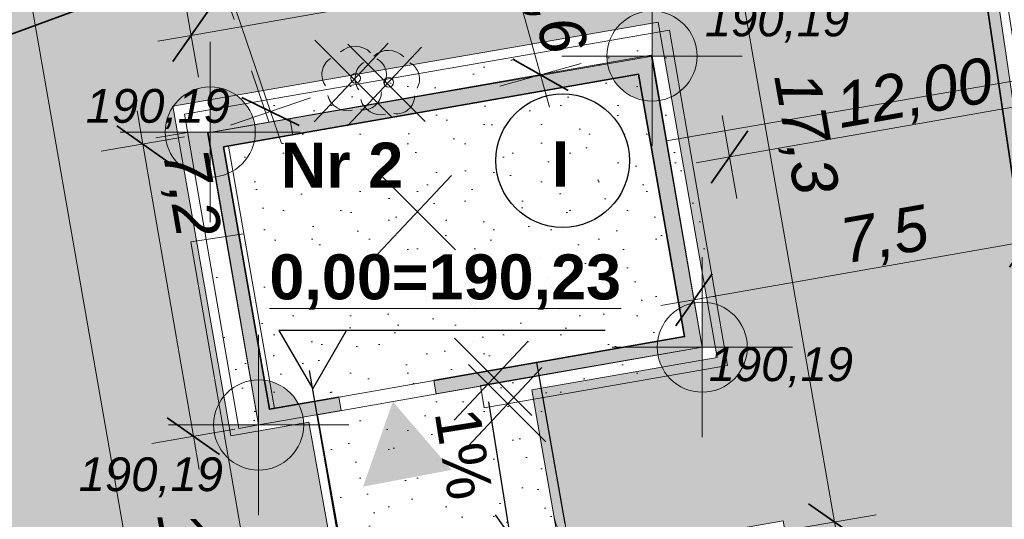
# Model space of a CAD drawing. Header units: millimetres. Extents: x -278165 to -65909, y 833781 to 983907.
# Tile 13 of 15: x -212264 to -190404, y 921530 to 932619. Entities that reach past the tile are written whole.
import ezdxf
from ezdxf.enums import TextEntityAlignment as Align
from ezdxf.xclip import XClip

# ---------------------------------------------------------------- set-up
doc = ezdxf.new("R2010")
doc.units = ezdxf.units.MM
doc.header["$MEASUREMENT"] = 0
doc.header["$XCLIPFRAME"] = 0
doc.linetypes.add('Kropki i Kreski', pattern=[3600, 1800, -900, 0, -900])
doc.linetypes.add('Przerywana', pattern=[2400, 1200, -1200])
for name, color, linetype, lineweight in [('0_Nr_pióra__1', 7, 'Continuous', 0), ('0_Nr_pióra__4', 7, 'Continuous', 25), ('107-Oznaczenia i wskaźniki_Nr_pióra__1', 7, 'Continuous', 0), ('107-Oznaczenia i wskaźniki_Nr_pióra__4', 7, 'Continuous', 25), ('Mapa do celów projektowych- AKTURALNA_4_0_Nr_pióra__1', 7, 'Continuous', 0), ('Nowe_0_Nr_pióra__1', 7, 'Continuous', 0), ('Nowe_0_Nr_pióra__103', 2, 'Continuous', 20), ('Nowe_0_Nr_pióra__2', 7, 'Continuous', 13), ('Nowe_0_Nr_pióra__4', 7, 'Continuous', 25), ('Nowe_0_Nr_pióra__61', 1, 'Continuous', 5), ('Nowe_0_Nr_pióra__65', 1, 'Continuous', 35), ('Nowe_0_Nr_pióra__82', 114, 'Continuous', 15), ('Nowe_106-Linie regulacyjne_Nr_pióra__5', 7, 'Continuous', 35), ('Nowe_130-Z Teren_Nr_pióra__1', 7, 'Continuous', 0), ('Nowe_130-Z Teren_Nr_pióra__4', 7, 'Continuous', 25), ('Nowe_199-Wymiary_Nr_pióra__3', 7, 'Continuous', 20), ('Nowe_199-Wymiary_Nr_pióra__5', 7, 'Continuous', 35), ('Nowe_299-A Wymiary Opisy_Nr_pióra__1', 7, 'Continuous', 0), ('Nowe_299-A Wymiary Opisy_Nr_pióra__3', 7, 'Continuous', 20), ('Nowe_Linia_Nr_pióra__21', 8, 'Continuous', 5), ('Nowe_Linia_Nr_pióra__4', 7, 'Continuous', 25), ('Nowe_Linia_Nr_pióra__5', 7, 'Continuous', 35), ('Nowe_ODWODNIENIE_Nr_pióra__41', 150, 'Continuous', 5), ('Nowe_SKARPA_Nr_pióra__22', 8, 'Continuous', 13)]:
    doc.layers.add(name, color=color, linetype=linetype, lineweight=lineweight)
for name, color, linetype in [('820-G Rysunki Obrazki', 7, 'Continuous'), ('Nowe_130-Z Teren', 7, 'Continuous'), ('Nowe_199-Wymiary', 7, 'Continuous'), ('Nowe_299-A Wymiary Opisy', 7, 'Continuous'), ('Nowe_Linia', 7, 'Continuous')]:
    doc.layers.add(name, color=color, linetype=linetype)
doc.layers.add('Nowe_0_Nr_pióra__195', color=253, linetype='Continuous', lineweight=13, true_color=0x828282)
doc.styles.add('STYL_AUTOMATYCZNY_1', font='arial.ttf')
doc.styles.add('STYL_AUTOMATYCZNY_2', font='arial.ttf')
doc.styles.add('STYL_AUTOMATYCZNY_3', font='arial.ttf')
doc.linetypes.add('Ogrodzenie proj. nie w granicy', pattern='A,0,[3,PZ-ZAG-STASZĂ“W-PROKURATURA v7_0.Poziom 0 (14)1.Shx,S=19.84127,R=0,X=0,Y=0],-2500,0', length=2500)
doc.linetypes.add('Przerywana kółkami', pattern='A,0,[2,PZ-ZAG-STASZĂ“W-PROKURATURA v7_0.Poziom 0 (14)1.Shx,S=43.650794,R=0,X=0,Y=0],-5500,0', length=5500)
doc.dimstyles.new('STYL_AUTOMATYCZNY__1', dxfattribs={"dimtxt": 1000, "dimasz": 950, "dimexe": 0.18, "dimexo": 0.0625, "dimgap": 0, "dimtad": 1, "dimdec": 1, "dimlfac": 0.001, "dimzin": 0, "dimdsep": 46, "dimtxsty": 'STYL_AUTOMATYCZNY_2', "dimblk": 'ARROWHEAD_6', "dimblk1": 'ARROWHEAD_6', "dimblk2": 'ARROWHEAD_6', "dimcen": 0.09, "dimse1": 1, "dimse2": 1, "dimclrd": 7, "dimclre": 7, "dimclrt": 7, "dimadec": 1, "dimazin": 0, "dimtfac": 1, "dimtdec": 4, "dimtmove": 0, "dimatfit": 3, "dimfxl": 0, "dimtolj": 1, "dimtzin": 0, "dimarcsym": 0})
doc.dimstyles.new('STYL_AUTOMATYCZNY__2', dxfattribs={"dimtxt": 1000, "dimasz": 950, "dimexe": 0.18, "dimexo": 0.0625, "dimgap": 0, "dimtad": 1, "dimdec": 1, "dimlfac": 0.001, "dimzin": 0, "dimdsep": 46, "dimtxsty": 'STYL_AUTOMATYCZNY_2', "dimblk": 'ARROWHEAD_6', "dimblk1": 'ARROWHEAD_6', "dimblk2": 'ARROWHEAD_6', "dimcen": 0.09, "dimse1": 1, "dimse2": 1, "dimclrd": 7, "dimclre": 7, "dimclrt": 7, "dimadec": 1, "dimazin": 0, "dimtfac": 1, "dimtdec": 4, "dimtmove": 2, "dimatfit": 3, "dimfxl": 0, "dimtolj": 1, "dimtzin": 0, "dimarcsym": 0})
picture_1 = doc.add_image_def('image1.tif', size_in_pixel=(5014, 3547))
pattern_1 = [(45, (0, 2000), (-636.3961, 636.3961), [0, -600, 0, -900]), (110, (2000, 2000), (845.7234, 307.8181), [0, -440, 0, -760])]

# ---------------------------------------------------------------- blocks, each defined once
blk = doc.blocks.new('Rysunek_1_4', base_point=(-172037, 908844))
at = {"layer": 'Mapa do celów projektowych- AKTURALNA_4_0_Nr_pióra__1', "color": 7, "lineweight": 0}
image = blk.add_image(picture_1, insert=(-278165, 833781), size_in_units=(212256, 150126), dxfattribs=at)
image.set_boundary_path([(-0.5, -0.5), (5013.5, 3546.5)])
blk = doc.blocks.new('Linia_2_5', base_point=(-191478, 940208))
at = {"layer": 'Nowe_Linia_Nr_pióra__21', "color": 8, "linetype": 'Przerywana kółkami', "lineweight": 5}
blk.add_line((-191439, 939961), (-189208, 925811), dxfattribs=at)
at = {"layer": 'Nowe_Linia_Nr_pióra__5', "color": 7, "linetype": 'Continuous', "lineweight": 35}
for centre in [(-191478, 940208), (-189169, 925564)]:
    blk.add_circle(centre, 250, dxfattribs=at)
blk = doc.blocks.new('*D30')
at = {"layer": 'Nowe_199-Wymiary_Nr_pióra__3', "color": 7, "linetype": 'Continuous', "lineweight": 20}
for p, q in [((-202387, 937473), (-202186, 936751)), ((-203090, 936500), (-201283, 937001)), ((-202186, 936751), (-200700, 931398)), ((-201604, 931147), (-199797, 931649)), ((-200700, 931398), (-200500, 930676))]:
    blk.add_line(p, q, dxfattribs=at)
at = {"layer": 'Nowe_199-Wymiary_Nr_pióra__5', "color": 7, "linetype": 'Continuous', "lineweight": 35}
for p, q in [((-201571, 936403), (-202802, 937099)), ((-201316, 931746), (-200085, 931050))]:
    blk.add_line(p, q, dxfattribs=at)
at = {"layer": 'Nowe_199-Wymiary_Nr_pióra__3', "color": 7, "lineweight": 20, "insert": (-201294, 933602), "char_height": 1000, "attachment_point": 7, "rotation": 285.516, "style": 'STYL_AUTOMATYCZNY_2'}
blk.add_mtext('\\A1;{\\pql;\\fArial|b0|i1|c238|p0;\\W1.000000;5,6}', dxfattribs=at)
blk = doc.blocks.new('ARROWHEAD_6')
at = {"color": 0, "linetype": 'Continuous', "lineweight": 0}
for p, q in [((-0.5, -0.5), (0.5, 0.5)), ((0, 0), (-1, 0))]:
    blk.add_line(p, q, dxfattribs=at)
blk = doc.blocks.new('*D31')
at = {"layer": 'Nowe_199-Wymiary_Nr_pióra__3', "color": 7, "linetype": 'Continuous', "lineweight": 20}
for p, q in [((-189719, 926779), (-190043, 928625)), ((-189881, 927702), (-189143, 927832)), ((-197294, 926402), (-189881, 927702)), ((-197132, 925479), (-197456, 927326)), ((-198032, 926273), (-197294, 926402))]:
    blk.add_line(p, q, dxfattribs=at)
at = {"layer": 'Nowe_199-Wymiary_Nr_pióra__5', "color": 7, "linetype": 'Continuous', "lineweight": 35}
for p, q in [((-190287, 927123), (-189475, 928281)), ((-196888, 926981), (-197700, 925824))]:
    blk.add_line(p, q, dxfattribs=at)
at = {"layer": 'Nowe_199-Wymiary_Nr_pióra__3', "color": 7, "lineweight": 20, "insert": (-193906, 927022), "char_height": 1000, "attachment_point": 7, "rotation": 9.9443, "style": 'STYL_AUTOMATYCZNY_2'}
blk.add_mtext('\\A1;{\\pql;\\fArial|b0|i1|c238|p0;\\W1.000000;7,5}', dxfattribs=at)
blk = doc.blocks.new('*D39')
at = {"layer": 'Nowe_199-Wymiary_Nr_pióra__3', "color": 7, "linetype": 'Continuous', "lineweight": 20}
for p, q in [((-185828, 930493), (-186152, 932339)), ((-185990, 931416), (-185251, 931546)), ((-196506, 929572), (-185990, 931416)), ((-196344, 928649), (-196668, 930496)), ((-197245, 929443), (-196506, 929572))]:
    blk.add_line(p, q, dxfattribs=at)
at = {"layer": 'Nowe_199-Wymiary_Nr_pióra__5', "color": 7, "linetype": 'Continuous', "lineweight": 35}
for p, q in [((-186396, 930837), (-185584, 931995)), ((-196100, 930151), (-196912, 928993))]:
    blk.add_line(p, q, dxfattribs=at)
at = {"layer": 'Nowe_199-Wymiary_Nr_pióra__3', "color": 7, "lineweight": 20, "insert": (-194011, 930028), "char_height": 1000, "attachment_point": 7, "rotation": 9.9443, "style": 'STYL_AUTOMATYCZNY_2'}
blk.add_mtext('\\A1;{\\pql;\\fArial|b0|i1|c238|p0;\\W1.000000;12,00}', dxfattribs=at)
blk = doc.blocks.new('*D63')
at = {"layer": 'Nowe_199-Wymiary_Nr_pióra__3', "color": 7, "linetype": 'Continuous', "lineweight": 20}
for p, q in [((-212107, 933571), (-212237, 934310)), ((-211184, 933733), (-213031, 933409)), ((-209458, 918457), (-212107, 933571)), ((-208534, 918619), (-210381, 918295)), ((-209328, 917718), (-209458, 918457))]:
    blk.add_line(p, q, dxfattribs=at)
at = {"layer": 'Nowe_199-Wymiary_Nr_pióra__5', "color": 7, "linetype": 'Continuous', "lineweight": 35}
for p, q in [((-211529, 933165), (-212686, 933977)), ((-210036, 918863), (-208879, 918051))]:
    blk.add_line(p, q, dxfattribs=at)
at = {"layer": 'Nowe_199-Wymiary_Nr_pióra__3', "color": 7, "lineweight": 20, "insert": (-209398, 921576), "char_height": 1000, "attachment_point": 7, "rotation": 279.9443, "style": 'STYL_AUTOMATYCZNY_2'}
blk.add_mtext('\\A1;{\\pql;\\fArial|b0|i1|c238|p0;\\W1.000000;15,3}', dxfattribs=at)
blk = doc.blocks.new('*D67')
at = {"layer": 'Nowe_199-Wymiary_Nr_pióra__3', "color": 7, "linetype": 'Continuous', "lineweight": 20}
for p, q in [((-209529, 929857), (-209657, 930596)), ((-208606, 930017), (-210453, 929698)), ((-208409, 923373), (-209529, 929857)), ((-207485, 923533), (-209333, 923214)), ((-208281, 922634), (-208409, 923373))]:
    blk.add_line(p, q, dxfattribs=at)
at = {"layer": 'Nowe_199-Wymiary_Nr_pióra__5', "color": 7, "linetype": 'Continuous', "lineweight": 35}
for p, q in [((-208952, 929450), (-210107, 930265)), ((-208987, 923781), (-207831, 922966))]:
    blk.add_line(p, q, dxfattribs=at)
at = {"layer": 'Nowe_199-Wymiary_Nr_pióra__3', "color": 7, "lineweight": 20, "insert": (-209271, 929620), "char_height": 1000, "attachment_point": 7, "rotation": 279.8042, "style": 'STYL_AUTOMATYCZNY_2'}
blk.add_mtext('\\A1;{\\pql;\\fArial|b0|i1|c238|p0;\\W1.000000;7,2}', dxfattribs=at)
blk = doc.blocks.new('*D69')
at = {"layer": 'Nowe_199-Wymiary_Nr_pióra__3', "color": 7, "linetype": 'Continuous', "lineweight": 20}
for p, q in [((-208114, 934743), (-208356, 935453)), ((-207226, 935046), (-209001, 934441)), ((-206695, 930579), (-208114, 934743)), ((-205808, 930882), (-207583, 930277)), ((-206453, 929869), (-206695, 930579))]:
    blk.add_line(p, q, dxfattribs=at)
at = {"layer": 'Nowe_199-Wymiary_Nr_pióra__5', "color": 7, "linetype": 'Continuous', "lineweight": 35}
for p, q in [((-207479, 934431), (-208748, 935055)), ((-207330, 930891), (-206061, 930267))]:
    blk.add_line(p, q, dxfattribs=at)
at = {"layer": 'Nowe_199-Wymiary_Nr_pióra__3', "color": 7, "lineweight": 20, "insert": (-208679, 937023), "char_height": 1000, "attachment_point": 7, "rotation": 288.813, "style": 'STYL_AUTOMATYCZNY_2'}
blk.add_mtext('\\A1;{\\pql;\\fArial|b0|i1|c238|p0;\\W1.000000;4,4}', dxfattribs=at)
blk = doc.blocks.new('*D71')
at = {"layer": 'Nowe_199-Wymiary_Nr_pióra__3', "color": 7, "linetype": 'Continuous', "lineweight": 20}
for p, q in [((-194173, 921471), (-197156, 938483)), ((-193250, 921632), (-195096, 921309)), ((-193741, 919008), (-194173, 921471)), ((-192818, 919170), (-194665, 918846)), ((-193612, 918269), (-193741, 919008))]:
    blk.add_line(p, q, dxfattribs=at)
at = {"layer": 'Nowe_199-Wymiary_Nr_pióra__5', "color": 7, "linetype": 'Continuous', "lineweight": 35}
for p, q in [((-194752, 921877), (-193594, 921064)), ((-194320, 919414), (-193162, 918602))]:
    blk.add_line(p, q, dxfattribs=at)
at = {"layer": 'Nowe_199-Wymiary_Nr_pióra__3', "color": 7, "lineweight": 20, "insert": (-194086, 921077), "char_height": 1000, "attachment_point": 7, "rotation": 279.9443, "style": 'STYL_AUTOMATYCZNY_2'}
blk.add_mtext('\\A1;{\\pql;\\fArial|b0|i1|c238|p0;\\W1.000000;2,5}', dxfattribs=at)
blk = doc.blocks.new('*D72')
at = {"layer": 'Nowe_199-Wymiary_Nr_pióra__3', "color": 7, "linetype": 'Continuous', "lineweight": 20}
for p, q in [((-197156, 938483), (-197285, 939222)), ((-196232, 938645), (-198079, 938321)), ((-194173, 921471), (-197156, 938483)), ((-193250, 921632), (-195096, 921309))]:
    blk.add_line(p, q, dxfattribs=at)
at = {"layer": 'Nowe_199-Wymiary_Nr_pióra__5', "color": 7, "linetype": 'Continuous', "lineweight": 35}
for p, q in [((-196577, 938077), (-197734, 938889)), ((-194752, 921877), (-193594, 921064))]:
    blk.add_line(p, q, dxfattribs=at)
at = {"layer": 'Nowe_199-Wymiary_Nr_pióra__3', "color": 7, "lineweight": 20, "insert": (-195698, 931326), "char_height": 1000, "attachment_point": 7, "rotation": 279.9443, "style": 'STYL_AUTOMATYCZNY_2'}
blk.add_mtext('\\A1;{\\pql;\\fArial|b0|i1|c238|p0;\\W1.000000;17,3}', dxfattribs=at)
blk = doc.blocks.new('*D74')
at = {"layer": 'Nowe_199-Wymiary_Nr_pióra__3', "color": 7, "linetype": 'Continuous', "lineweight": 20}
for p, q in [((-198787, 934917), (-198463, 933070)), ((-197886, 934123), (-198625, 933994)), ((-198625, 933994), (-208459, 932270)), ((-208620, 933193), (-208297, 931346)), ((-208459, 932270), (-209197, 932140))]:
    blk.add_line(p, q, dxfattribs=at)
at = {"layer": 'Nowe_199-Wymiary_Nr_pióra__5', "color": 7, "linetype": 'Continuous', "lineweight": 35}
for p, q in [((-199031, 933415), (-198219, 934573)), ((-208052, 932849), (-208865, 931691))]:
    blk.add_line(p, q, dxfattribs=at)
at = {"layer": 'Nowe_199-Wymiary_Nr_pióra__3', "color": 7, "lineweight": 20, "insert": (-204590, 933166), "char_height": 1000, "attachment_point": 7, "rotation": 9.9443, "style": 'STYL_AUTOMATYCZNY_2'}
blk.add_mtext('\\A1;{\\pql;\\fArial|b0|i1|c238|p0;\\W1.000000;10,0}', dxfattribs=at)
blk = doc.blocks.new('*D75')
at = {"layer": 'Nowe_199-Wymiary_Nr_pióra__3', "color": 7, "linetype": 'Continuous', "lineweight": 20}
for p, q in [((-224393, 926969), (-222845, 928026)), ((-224042, 928117), (-223619, 927498)), ((-223619, 927498), (-208943, 906009)), ((-209718, 905480), (-208169, 906538)), ((-208943, 906009), (-208520, 905390))]:
    blk.add_line(p, q, dxfattribs=at)
at = {"layer": 'Nowe_199-Wymiary_Nr_pióra__5', "color": 7, "linetype": 'Continuous', "lineweight": 35}
for p, q in [((-222924, 927367), (-224314, 927628)), ((-209638, 906140), (-208249, 905878))]:
    blk.add_line(p, q, dxfattribs=at)
at = {"layer": 'Nowe_199-Wymiary_Nr_pióra__3', "color": 7, "lineweight": 20, "insert": (-220351, 923092), "char_height": 1000, "attachment_point": 7, "rotation": 304.3312, "style": 'STYL_AUTOMATYCZNY_2'}
blk.add_mtext('\\A1;{\\pql;\\fArial|b0|i1|c238|p0;\\W1.000000;26,0}', dxfattribs=at)
blk = doc.blocks.new('Koty wysokościowe_5_5', base_point=(-198226, 931811))
at = {"layer": 'Nowe_299-A Wymiary Opisy_Nr_pióra__1', "linetype": 'Continuous', "lineweight": 0}
for points in [[(-198226, 931811), (-197226, 931811), (-197302, 932193), (-197519, 932518), (-197843, 932734), (-198226, 932811)], [(-198226, 931811), (-199226, 931811), (-199149, 931428), (-198933, 931103), (-198608, 930887), (-198226, 930811)]]:
    blk.add_hatch(color=7, dxfattribs=at).paths.add_polyline_path(points)
at = {"layer": 'Nowe_299-A Wymiary Opisy_Nr_pióra__1', "color": 7, "linetype": 'Continuous', "lineweight": 0}
for p, q in [((-198226, 929811), (-198226, 933811)), ((-200226, 931811), (-196226, 931811))]:
    blk.add_line(p, q, dxfattribs=at)
blk.add_circle((-198226, 931811), 1000, dxfattribs=at)
at = {"layer": 'Nowe_299-A Wymiary Opisy_Nr_pióra__3', "color": 7, "lineweight": 20, "insert": (-197052, 932111), "char_height": 750, "attachment_point": 7, "style": 'STYL_AUTOMATYCZNY_2'}
blk.add_mtext('\\A1;{\\pql;\\fArial|b0|i1|c238|p0;\\W1.000000;190,19}', dxfattribs=at)
blk = doc.blocks.new('Koty wysokościowe_6_5', base_point=(-208034, 930126))
at = {"layer": 'Nowe_299-A Wymiary Opisy_Nr_pióra__1', "linetype": 'Continuous', "lineweight": 0}
for points in [[(-208034, 930126), (-207034, 930126), (-207110, 930509), (-207327, 930833), (-207651, 931050), (-208034, 931126)], [(-208034, 930126), (-209034, 930126), (-208958, 929743), (-208741, 929419), (-208417, 929202), (-208034, 929126)]]:
    blk.add_hatch(color=7, dxfattribs=at).paths.add_polyline_path(points)
at = {"layer": 'Nowe_299-A Wymiary Opisy_Nr_pióra__1', "color": 7, "linetype": 'Continuous', "lineweight": 0}
for p, q in [((-208034, 928126), (-208034, 932126)), ((-210034, 930126), (-206034, 930126))]:
    blk.add_line(p, q, dxfattribs=at)
blk.add_circle((-208034, 930126), 1000, dxfattribs=at)
at = {"layer": 'Nowe_299-A Wymiary Opisy_Nr_pióra__3', "color": 7, "lineweight": 20, "insert": (-210798, 930192), "char_height": 750, "attachment_point": 7, "style": 'STYL_AUTOMATYCZNY_2'}
blk.add_mtext('\\A1;{\\pql;\\fArial|b0|i1|c238|p0;\\W1.000000;190,19}', dxfattribs=at)
blk = doc.blocks.new('Koty wysokościowe_7_5', base_point=(-206959, 923624))
at = {"layer": 'Nowe_299-A Wymiary Opisy_Nr_pióra__1', "linetype": 'Continuous', "lineweight": 0}
for points in [[(-206959, 923624), (-205959, 923624), (-206035, 924007), (-206252, 924331), (-206576, 924548), (-206959, 924624)], [(-206959, 923624), (-207959, 923624), (-207883, 923241), (-207666, 922917), (-207342, 922700), (-206959, 922624)]]:
    blk.add_hatch(color=7, dxfattribs=at).paths.add_polyline_path(points)
at = {"layer": 'Nowe_299-A Wymiary Opisy_Nr_pióra__1', "color": 7, "linetype": 'Continuous', "lineweight": 0}
for p, q in [((-206959, 921624), (-206959, 925624)), ((-208959, 923624), (-204959, 923624))]:
    blk.add_line(p, q, dxfattribs=at)
blk.add_circle((-206959, 923624), 1000, dxfattribs=at)
at = {"layer": 'Nowe_299-A Wymiary Opisy_Nr_pióra__3', "color": 7, "lineweight": 20, "insert": (-210955, 922016), "char_height": 750, "attachment_point": 7, "style": 'STYL_AUTOMATYCZNY_2'}
blk.add_mtext('\\A1;{\\pql;\\fArial|b0|i1|c238|p0;\\W1.000000;190,19}', dxfattribs=at)
blk = doc.blocks.new('Koty wysokościowe_8_5', base_point=(-197109, 925351))
at = {"layer": 'Nowe_299-A Wymiary Opisy_Nr_pióra__1', "linetype": 'Continuous', "lineweight": 0}
for points in [[(-197109, 925351), (-196109, 925351), (-196185, 925733), (-196402, 926058), (-196727, 926275), (-197109, 926351)], [(-197109, 925351), (-198109, 925351), (-198033, 924968), (-197816, 924644), (-197492, 924427), (-197109, 924351)]]:
    blk.add_hatch(color=7, dxfattribs=at).paths.add_polyline_path(points)
at = {"layer": 'Nowe_299-A Wymiary Opisy_Nr_pióra__1', "color": 7, "linetype": 'Continuous', "lineweight": 0}
for p, q in [((-197109, 923351), (-197109, 927351)), ((-199109, 925351), (-195109, 925351))]:
    blk.add_line(p, q, dxfattribs=at)
blk.add_circle((-197109, 925351), 1000, dxfattribs=at)
at = {"layer": 'Nowe_299-A Wymiary Opisy_Nr_pióra__3', "color": 7, "lineweight": 20, "insert": (-196966, 924458), "char_height": 750, "attachment_point": 7, "style": 'STYL_AUTOMATYCZNY_2'}
blk.add_mtext('\\A1;{\\pql;\\fArial|b0|i1|c238|p0;\\W1.000000;190,19}', dxfattribs=at)
blk = doc.blocks.new('Symbol nachylenia 27_4')
at = {"layer": 'Nowe_130-Z Teren_Nr_pióra__4', "color": 7, "linetype": 'Continuous', "lineweight": 25}
for p in [(2500, 250), (0, 0)]:
    blk.add_line(p, (3000, 0), dxfattribs=at)
at = {"layer": 'Nowe_130-Z Teren_Nr_pióra__1', "color": 7, "lineweight": 0, "style": 'STYL_AUTOMATYCZNY_1'}
blk.add_attdef('txt', text='', height=1000, rotation=180, dxfattribs=at).set_placement((2363, 1878), align=Align.BOTTOM_LEFT)

msp = doc.modelspace()

# ---------------------------------------------------------------- hatches: boundary and pattern name
at = {"layer": 'Nowe_0_Nr_pióra__1', "linetype": 'Continuous', "lineweight": 0}
for points in [[(-203016.26, 924315.11), (-203068.06, 924610.6), (-197501.11, 925586.63), (-198521.93, 931409.05), (-206200.79, 930062.76), (-206264.47, 930425.98), (-198245.63, 931831.88), (-197109.33, 925350.74)], [(-208095.39, 930104.98), (-206264.47, 930425.98), (-206200.79, 930062.76), (-207736.22, 929793.56), (-206715.4, 923971.13), (-205179.97, 924240.33), (-205128.16, 923944.84), (-206959.09, 923623.83)], [(-202674.97, 922627.37), (-204639.97, 922254.83), (-203980.1, 924142.84)]]:
    msp.add_hatch(color=7, dxfattribs=at).paths.add_polyline_path(points)
at = {"layer": 'Nowe_0_Nr_pióra__103', "linetype": 'Continuous', "lineweight": 20}
h = msp.add_hatch(dxfattribs=at)
h.set_pattern_fill('piasek_gęsty_0005', color=2, style=0, pattern_type=2)
h.set_pattern_definition(pattern_1)
h.paths.add_polyline_path([(-207628.62, 929812.42), (-206607.81, 923990), (-197501.11, 925586.63), (-198521.93, 931409.05)])
at = {"layer": 'Nowe_0_Nr_pióra__195', "linetype": 'Continuous', "lineweight": 13, "true_color": 0x828282}
h = msp.add_hatch(dxfattribs=at)
h.set_pattern_fill('piasek_gęsty_0005', color=8, style=0, pattern_type=2)
h.set_pattern_definition(pattern_1)
h.paths.add_polyline_path([(-206959.09, 923623.83), (-207402.37, 923547.23), (-208607.69, 930522.28), (-197833.65, 932384.08), (-196547.35, 924940.44), (-201951.15, 924006.64), (-202036.29, 924499.34), (-197109.33, 925350.74), (-198225.62, 931810.56), (-208079.54, 930107.76), (-208034.21, 929845.41)])
h = msp.add_hatch(dxfattribs=at)
h.set_pattern_fill('piasek_gęsty_0005', color=8, style=0, pattern_type=2)
h.set_pattern_definition(pattern_1)
h.paths.add_polyline_path([(-225473.54, 915290.63), (-223284.05, 903675.19), (-203797.68, 907361.22, -0.41814079), (-202565.38, 906226.42), (-200974.3, 897151.36), (-200166.89, 892546.12), (-199124.5, 887035.49), (-194211.62, 887964.8), (-195320.13, 893825.01, -0.02171084), (-195344.96, 893996.83), (-200154.96, 921431.61), (-200730.2, 924712.63), (-205655.73, 923849.06), (-204932.73, 919841.79, -0.39048993), (-205817.16, 918983.09)])
at = {"layer": 'Nowe_0_Nr_pióra__82', "linetype": 'Continuous', "lineweight": 15}
h = msp.add_hatch(dxfattribs=at)
h.set_pattern_fill('Piasek_0005', color=114, style=0, pattern_type=2)
h.set_pattern_definition([(45, (0, 1750), (-556.8466, 556.8466), [0, -525, 0, -787.5]), (110, (1750, 1750), (740.00794, 269.34086), [0, -385, 0, -665])])
h.paths.add_polyline_path([(-248760.01, 896014.21), (-241790.52, 887111.26), (-226362.84, 882398.48), (-221507.75, 883083.49), (-221507.91, 883084.3), (-221515.08, 883082.95), (-222576.86, 888722.34), (-235579.53, 886257.19), (-238570.71, 902051.05), (-236325.02, 902473.87), (-236133.88, 901465.68), (-236115.25, 901469.21), (-236311.38, 902510.9), (-225601.51, 904527.35), (-223724.35, 904880.78), (-224645.53, 909750.61), (-225726.57, 915469.34), (-206070.04, 919161.82, 0.39101732), (-205185.51, 920022.18), (-205843.51, 923689.6), (-207577.98, 923385.5), (-208860.56, 930701.01), (-198086.53, 932562.81), (-196782.03, 925122.36), (-200897.13, 924400.88), (-200408.8, 921615.61), (-200236.11, 920630.64), (-200236.07, 920630.64), (-200407.3, 921607.28, 0.4117354), (-199251.13, 920803.33), (-195311.23, 921494.09), (-190993.96, 896869.69), (-193919.56, 896356.76), (-193063.98, 891457.42), (-195026.52, 891114.7), (-194464.5, 888143.53), (-184206.43, 890062.91), (-191592.37, 940168.68), (-217586.62, 931168.22), (-229168.66, 923702.56), (-246462.34, 897701.83)])

# ---------------------------------------------------------------- linework, layer by layer
at = {"layer": '0_Nr_pióra__4', "color": 7, "linetype": 'Continuous', "lineweight": 25}
msp.add_circle((-200208.87, 929489.87), 1481.68, dxfattribs=at)
at = {"layer": '107-Oznaczenia i wskaźniki_Nr_pióra__4', "color": 7, "linetype": 'Continuous', "lineweight": 25}
for p, q in [((-206507.48, 925724.37), (-205756.74, 924424.05)), ((-199268.17, 925724.37), (-206507.48, 925724.37)), ((-205756.74, 924424.05), (-205006, 925724.37))]:
    msp.add_line(p, q, dxfattribs=at)
at = {"layer": 'Nowe_0_Nr_pióra__1', "color": 7, "linetype": 'Przerywana', "lineweight": 0}
msp.add_line((-206730.13, 930351.19), (-208027.68, 934159.89), dxfattribs=at)
at = {"layer": 'Nowe_0_Nr_pióra__1', "color": 7, "linetype": 'Continuous', "lineweight": 0}
msp.add_line((-186076.08, 931974.43), (-197900.83, 929931.06), dxfattribs=at)
at = {"layer": 'Nowe_0_Nr_pióra__1', "color": 7, "linetype": 'Continuous', "lineweight": 0, "flags": 128}
msp.add_lwpolyline([(-184206.43, 890062.91), (-191592.37, 940168.68), (-217586.62, 931168.22), (-229168.66, 923702.56), (-246462.34, 897701.83)], dxfattribs=at)
msp.add_lwpolyline([(-223724.35, 904880.78), (-224645.53, 909750.61), (-225726.57, 915469.34), (-206070.04, 919161.82, 0.39101732), (-205185.51, 920022.18), (-205843.51, 923689.6), (-207577.98, 923385.5), (-208860.56, 930701.01), (-198086.53, 932562.81), (-196782.03, 925122.36), (-200897.13, 924400.88), (-200408.8, 921615.61), (-200236.11, 920630.64), (-200236.07, 920630.64), (-200407.3, 921607.28, 0.4117354), (-199251.13, 920803.33), (-195311.23, 921494.09), (-190993.96, 896869.69)], format="xyb", dxfattribs=at)
for points in [[(-206959.09, 923623.83), (-207402.37, 923547.23), (-208607.69, 930522.28), (-197833.65, 932384.08), (-196547.35, 924940.44), (-201951.15, 924006.64), (-202036.29, 924499.34), (-197109.33, 925350.74), (-198225.62, 931810.56), (-208079.54, 930107.76), (-208034.21, 929845.41)], [(-203016.26, 924315.11), (-203068.06, 924610.6), (-197501.11, 925586.63), (-198521.93, 931409.05), (-206200.79, 930062.76), (-206264.47, 930425.98), (-198245.63, 931831.88), (-197109.33, 925350.74)], [(-207628.62, 929812.42), (-206607.81, 923990), (-197501.11, 925586.63), (-198521.93, 931409.05)], [(-208095.39, 930104.98), (-206264.47, 930425.98), (-206200.79, 930062.76), (-207736.22, 929793.56), (-206715.4, 923971.13), (-205179.97, 924240.33), (-205128.16, 923944.84), (-206959.09, 923623.83)]]:
    msp.add_lwpolyline(points, close=True, dxfattribs=at)
msp.add_lwpolyline([(-225473.54, 915290.63), (-223284.05, 903675.19), (-203797.68, 907361.22, -0.41814079), (-202565.38, 906226.42), (-200974.3, 897151.36), (-200166.89, 892546.12), (-199124.5, 887035.49), (-194211.62, 887964.8), (-195320.13, 893825.01, -0.02171084), (-195344.96, 893996.83), (-200154.96, 921431.61), (-200730.2, 924712.63), (-205655.73, 923849.06), (-204932.73, 919841.79, -0.39048993), (-205817.16, 918983.09)], format="xyb", close=True, dxfattribs=at)
at = {"layer": 'Nowe_0_Nr_pióra__2', "color": 7, "linetype": 'Continuous', "lineweight": 13}
for centre in [(-204806.87, 931318.79), (-204071.28, 931228.94)]:
    msp.add_circle(centre, 107, dxfattribs=at)
for centre, radius, start, end in [((-204813.4, 931548.07), 480.34, 44.714675, 132.545267), ((-204077.8, 931458.22), 480.34, 44.714675, 132.545267), ((-205126.3, 931402.64), 428.25, 123.29195, 215.844984), ((-204528, 931393.56), 405.85, 329.534455, 61.525796), ((-204390.71, 931312.79), 428.25, 123.29195, 215.844984), ((-203792.4, 931303.7), 405.85, 329.534455, 61.525796), ((-204987.56, 931053.39), 454.93, 195.214868, 283.705525), ((-204628.82, 931015.93), 395.77, 260.724099, 0), ((-204251.97, 930963.53), 454.93, 195.214868, 283.705525), ((-203893.23, 930926.07), 395.77, 260.724099, 0)]:
    msp.add_arc(centre, radius, start, end, dxfattribs=at)
at = {"layer": 'Nowe_0_Nr_pióra__4', "color": 7, "linetype": 'Continuous', "lineweight": 25}
msp.add_line((-204962.91, 919843.47), (-205827.81, 924834.14), dxfattribs=at)
at = {"layer": 'Nowe_0_Nr_pióra__61', "color": 1, "linetype": 'Kropki i Kreski', "lineweight": 5}
msp.add_line((-208461.98, 927688.68), (-207296.95, 927867.1), dxfattribs=at)
at = {"layer": 'Nowe_0_Nr_pióra__61', "color": 1, "linetype": 'Continuous', "lineweight": 5}
msp.add_line((-208461.98, 927688.68), (-206972.87, 919098.79), dxfattribs=at)
at = {"layer": 'Nowe_0_Nr_pióra__65', "color": 1, "linetype": 'Continuous', "lineweight": 35}
for p, q in [((-205712.28, 932166.58), (-203996.12, 930450.42)), ((-205724.68, 930351.7), (-204082.55, 932100.74)), ((-204989.09, 930261.85), (-203346.95, 932010.88)), ((-204976.69, 932076.73), (-203260.53, 930360.57)), ((-204318.53, 927414.91), (-202676.39, 929163.94)), ((-204306.13, 929229.79), (-202589.97, 927513.63)), ((-202620.77, 923732.84), (-200978.63, 925481.87)), ((-202608.37, 925547.72), (-200892.2, 923831.56)), ((-202298.24, 924965.03), (-200582.08, 923248.87)), ((-202310.65, 923150.15), (-200668.51, 924899.18))]:
    msp.add_line(p, q, dxfattribs=at)
at = {"layer": 'Nowe_106-Linie regulacyjne_Nr_pióra__5', "color": 7, "linetype": 'Ogrodzenie proj. nie w granicy', "lineweight": 35}
for p, q in [((-191778.25, 939894.61), (-216867.72, 930676.53)), ((-184430.83, 890020.93), (-191820.03, 939905.24))]:
    msp.add_line(p, q, dxfattribs=at)
at = {"layer": 'Nowe_106-Linie regulacyjne_Nr_pióra__5', "color": 7, "linetype": 'Continuous', "lineweight": 35}
msp.add_lwpolyline([(-205179.97, 924240.33), (-206715.4, 923971.13), (-207736.22, 929793.56), (-198521.93, 931409.05), (-197501.11, 925586.63), (-203068.06, 924610.6)], dxfattribs=at)
at = {"layer": 'Nowe_Linia_Nr_pióra__4', "color": 7, "linetype": 'Continuous', "lineweight": 25}
for p, q in [((-202205.97, 925466.99), (-202206.9, 925472.26)), ((-200155.92, 921436.88), (-200782.04, 925008.11))]:
    msp.add_line(p, q, dxfattribs=at)
at = {"layer": 'Nowe_ODWODNIENIE_Nr_pióra__41', "color": 150, "linetype": 'Continuous', "lineweight": 5}
msp.add_lwpolyline([(-205655.12, 923849.17), (-200730.24, 924712.62), (-200102.79, 921133.84), (-200398.28, 921082.04), (-205036.42, 920268.86)], close=True, dxfattribs=at)
at = {"layer": 'Nowe_SKARPA_Nr_pióra__22', "color": 8, "linetype": 'Continuous', "lineweight": 13}
msp.add_line((-208538.91, 930112.72), (-209243.28, 929994.3), dxfattribs=at)

# ---------------------------------------------------------------- block references
at = {"layer": '820-G Rysunki Obrazki', "color": 1, "linetype": 'Continuous', "lineweight": 35}
ref = msp.add_blockref('Rysunek_1_4', (-172037.14, 908843.81), dxfattribs=at)
XClip(ref).set_block_clipping_path([(-278165.2254227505, 833780.7353494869), (-65909.059722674, 983906.8833907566)])
at = {"layer": 'Nowe_130-Z Teren', "color": 7, "linetype": 'Continuous', "lineweight": 25}
ref = msp.add_blockref('Symbol nachylenia 27_4', (-201852.89, 924134.21), dxfattribs=dict(at, xscale=-0.9999999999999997, zscale=1000, rotation=99.00467090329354))
ref.add_attrib('txt', ' 1%', dxfattribs={"layer": 'Nowe_130-Z Teren_Nr_pióra__1', "color": 7, "lineweight": 0, "height": 1000, "rotation": 279.004671, "style": 'STYL_AUTOMATYCZNY_1'}).set_placement((-203035.08, 921860.91), align=Align.BOTTOM_RIGHT)
at = {"layer": 'Nowe_299-A Wymiary Opisy', "color": 7, "lineweight": 0}
for name, p in [('Koty wysokościowe_5_5', (-198225.62, 931810.56)), ('Koty wysokościowe_6_5', (-208034.1, 930125.86)), ('Koty wysokościowe_8_5', (-197109.33, 925350.74)), ('Koty wysokościowe_7_5', (-206959.09, 923623.83))]:
    msp.add_blockref(name, p, dxfattribs=at)
at = {"layer": 'Nowe_Linia', "color": 8, "linetype": 'Przerywana kółkami', "lineweight": 5}
msp.add_blockref('Linia_2_5', (-191477.52, 940208.25), dxfattribs=at)

# ---------------------------------------------------------------- texts
at = {"layer": '0_Nr_pióra__1', "color": 7, "linetype": 'Continuous', "lineweight": 0, "insert": (-200451.56, 929416.66), "char_height": 1000, "attachment_point": 4, "style": 'STYL_AUTOMATYCZNY_3'}
msp.add_mtext('\\A1;{\\pql;\\fArial|b1|i0|c238|p0;\\W1.000000;I}', dxfattribs=at)
at = {"layer": '107-Oznaczenia i wskaźniki_Nr_pióra__1', "color": 7, "linetype": 'Continuous', "lineweight": 0, "insert": (-206720.2, 926798.38), "char_height": 1000, "attachment_point": 4, "style": 'STYL_AUTOMATYCZNY_3'}
msp.add_mtext('\\A1;{\\pql;\\fArial|b1|i0|c238|p0;\\L\\W1.000000;\\L0,00=190,2\\fArial|b1|i0|c238|p0;\\W1.000000;3}', dxfattribs=at)
at = {"layer": 'Nowe_0_Nr_pióra__1', "color": 7, "linetype": 'Continuous', "lineweight": 0, "insert": (-206465.63, 929891.26), "char_height": 1000, "attachment_point": 1, "style": 'STYL_AUTOMATYCZNY_3'}
msp.add_mtext('\\A1;{\\pql;\\fArial|b1|i0|c238|p0;\\W1.000000;Nr \\fArial|b1|i0|c238|p0;\\W1.000000;2}', dxfattribs=at)

# ---------------------------------------------------------------- dimensions: what is measured, and where the dimension line sits
at = {"layer": 'Nowe_199-Wymiary', "color": 7, "linetype": 'Continuous', "lineweight": 20}
for base, p1, p2, angle, dimstyle, picture, middle, turn in [((-197155.57, 938482.78), (-195058.35, 921315.36), (-196554.65, 938588.13), 99.944294, 'STYL_AUTOMATYCZNY__1', '*D72', (-194981.67, 930136.99), 279.944294), ((-194172.92, 921470.6), (-194626.62, 918852.92), (-195058.35, 921315.36), 99.944294, 'STYL_AUTOMATYCZNY__2', '*D71', (-193435.41, 920262.8), 279.944294), ((-208113.75, 934743.22), (-208079.54, 930107.76), (-208214.7, 934708.83), 108.813011, 'STYL_AUTOMATYCZNY__2', '*D69', (-207910.93, 936318.55), 288.813011), ((-200700.49, 931398.2), (-202225.66, 936739.8), (-200700.49, 931398.2), 285.515989, 'STYL_AUTOMATYCZNY__2', '*D30', (-200567.52, 932855.11), 285.515989), ((-208458.58, 932269.7), (-198245.63, 931831.88), (-208079.54, 930107.76), 189.944294, 'STYL_AUTOMATYCZNY__2', '*D74', (-203401.14, 933881.58), 9.944294), ((-212107.4, 933571.05), (-205633.34, 919127.5), (-210982.89, 933768.21), 99.944294, 'STYL_AUTOMATYCZNY__2', '*D63', (-208681.45, 920387.68), 279.944294), ((-189881.36, 927702.02), (-197109.33, 925350.74), (-189816.86, 927334.17), 9.944294, 'STYL_AUTOMATYCZNY__2', '*D31', (-193091.81, 927672.15), 9.944294), ((-208943.43, 906009.19), (-223699.06, 927442.78), (-208848.47, 906074.05), 304.331155, 'STYL_AUTOMATYCZNY__2', '*D75', (-219207.71, 922305.02), 304.331155)]:
    dim = msp.add_linear_dim(base=base, p1=p1, p2=p2, angle=angle, dimstyle=dimstyle, dxfattribs=at)
    dim.commit()
    dim.dimension.update_dxf_attribs({"geometry": picture, "text_midpoint": middle, "dimtype": 160, "text_rotation": turn})
for base, p1, p2, angle, text, picture, middle, turn in [((-185989.69, 931416.06), (-196413.02, 929041.96), (-186007.72, 931518.87), 9.944294, '12,00', '*D39', (-192447.79, 930809.55), 9.944294), ((-209529.35, 929857.22), (-206959.09, 923623.83), (-208079.54, 930107.76), 99.804152, '7,2', '*D67', (-208622.61, 928804.74), 279.804152)]:
    dim = msp.add_linear_dim(base=base, p1=p1, p2=p2, angle=angle, text=text, dimstyle='STYL_AUTOMATYCZNY__2', dxfattribs=at)
    dim.commit()
    dim.dimension.update_dxf_attribs({"geometry": picture, "text_midpoint": middle, "dimtype": 160, "text_rotation": turn})

doc.saveas('drawing.dxf')
